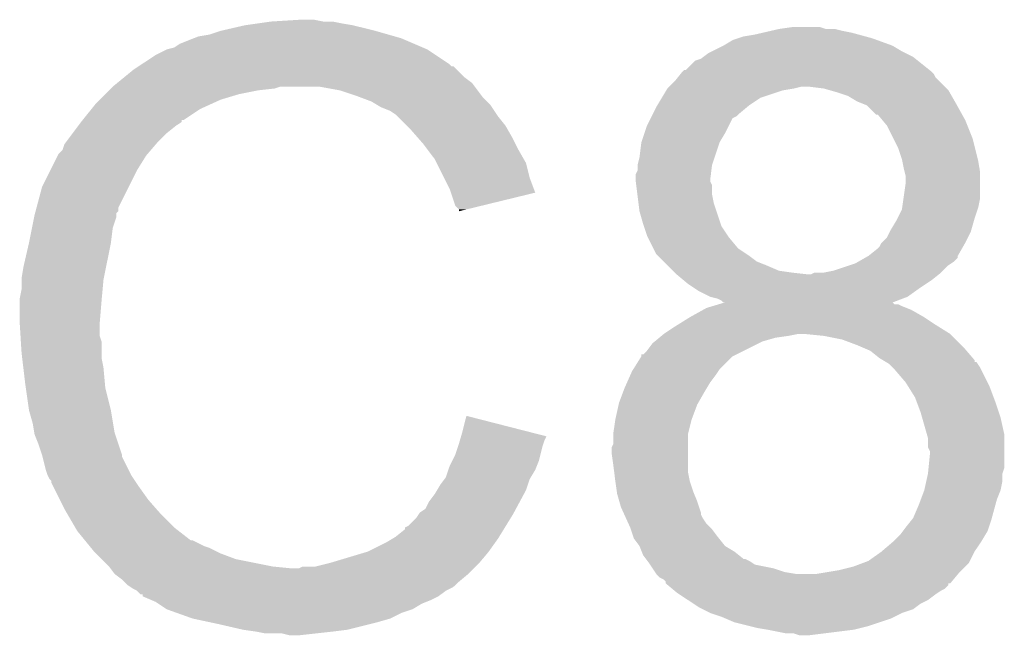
# Model space of a CAD drawing. Extents: x -0.05 to 0.95, y -0.15 to 0.98.
# Tile 26 of 30: x 0.622 to 0.6749, y 0.8894 to 0.9225. Entities that reach past the tile are written whole.
import ezdxf

# ---------------------------------------------------------------- set-up
doc = ezdxf.new("R2010")
doc.units = 0
doc.layers.add('GESTURE_CLICK_V102_GTO', color=14, linetype='CONTINUOUS')

msp = doc.modelspace()

# ---------------------------------------------------------------- linework, layer by layer
at = {"layer": 'GESTURE_CLICK_V102_GTO'}
for points in [[(0.6328, 0.9219), (0.6341, 0.9222), (0.6411, 0.9219), (0.6399, 0.9222)], [(0.6341, 0.9222), (0.6348, 0.9223), (0.6399, 0.9222), (0.6393, 0.9223)], [(0.6348, 0.9223), (0.6355, 0.9224), (0.6393, 0.9223), (0.6388, 0.9224)], [(0.6355, 0.9224), (0.6371, 0.9225), (0.6383, 0.9224), (0.6378, 0.9225)], [(0.6628, 0.922), (0.6635, 0.9221), (0.6653, 0.922), (0.665, 0.9221)], [(0.63135, 0.9215), (0.6316, 0.9216), (0.6425, 0.9215), (0.64215, 0.9216)], [(0.6316, 0.9216), (0.6322, 0.9217), (0.64215, 0.9216), (0.6418, 0.9217)], [(0.6322, 0.9217), (0.6328, 0.9219), (0.6418, 0.9217), (0.6411, 0.9219)], [(0.6606, 0.9215), (0.6609, 0.9216), (0.6678, 0.9215), (0.667433, 0.9216)], [(0.6609, 0.9216), (0.6615, 0.9217), (0.667433, 0.9216), (0.667067, 0.9217)], [(0.6615, 0.9217), (0.661933, 0.9218), (0.667067, 0.9217), (0.6667, 0.9218)], [(0.661933, 0.9218), (0.662367, 0.9219), (0.6667, 0.9218), (0.6662, 0.9219)], [(0.662367, 0.9219), (0.6628, 0.922), (0.6662, 0.9219), (0.6658, 0.922)], [(0.6299, 0.9209), (0.6303, 0.921), (0.6439, 0.9209), (0.643667, 0.921)], [(0.6303, 0.921), (0.6306, 0.9212), (0.643667, 0.921), (0.6432, 0.9212)], [(0.6306, 0.9212), (0.63135, 0.9215), (0.6432, 0.9212), (0.6425, 0.9215)], [(0.6592, 0.9208), (0.6598, 0.9211), (0.6694, 0.9208), (0.6689, 0.9211)], [(0.6598, 0.9211), (0.6603, 0.9214), (0.6689, 0.9211), (0.668075, 0.9214)], [(0.6603, 0.9214), (0.6606, 0.9215), (0.668075, 0.9214), (0.6678, 0.9215)], [(0.62855, 0.9201), (0.6293, 0.9206), (0.6451, 0.9201), (0.64435, 0.9206)], [(0.6293, 0.9206), (0.6299, 0.9209), (0.64435, 0.9206), (0.6439, 0.9209)], [(0.6586, 0.9204), (0.658733, 0.9205), (0.670125, 0.9204), (0.67, 0.9205)], [(0.658733, 0.9205), (0.659, 0.9207), (0.67, 0.9205), (0.6696, 0.9207)], [(0.659, 0.9207), (0.6592, 0.9208), (0.6696, 0.9207), (0.6694, 0.9208)], [(0.6281, 0.9198), (0.6284, 0.92), (0.6455, 0.9198), (0.6453, 0.92)], [(0.6284, 0.92), (0.62855, 0.9201), (0.6452, 0.92), (0.6451, 0.9201)], [(0.6284, 0.92), (0.6284, 0.92), (0.6453, 0.92), (0.6452, 0.92)], [(0.6578, 0.9198), (0.6583, 0.9203), (0.670875, 0.9198), (0.67025, 0.9203)], [(0.6583, 0.9203), (0.6586, 0.9204), (0.67025, 0.9203), (0.670125, 0.9204)], [(0.627611, 0.9194), (0.6281, 0.9198), (0.6459, 0.9194), (0.6455, 0.9198)], [(0.65736, 0.9194), (0.65752, 0.9196), (0.6712, 0.9194), (0.6711, 0.9196)], [(0.65752, 0.9196), (0.6576, 0.9197), (0.6711, 0.9196), (0.671, 0.9197)], [(0.6576, 0.9197), (0.6577, 0.9198), (0.671, 0.9197), (0.670875, 0.9198)], [(0.6269, 0.9188), (0.627, 0.9189), (0.6357, 0.9188), (0.636, 0.9189)], [(0.627, 0.9189), (0.627244, 0.9191), (0.64645, 0.9189), (0.6463, 0.9191)], [(0.627, 0.9189), (0.627, 0.9189), (0.636, 0.9189), (0.6381, 0.9189)], [(0.627244, 0.9191), (0.627611, 0.9194), (0.6463, 0.9191), (0.6459, 0.9194)], [(0.6392, 0.9187), (0.6381, 0.9189), (0.6466, 0.9187), (0.64645, 0.9189)], [(0.6568, 0.9188), (0.6569, 0.9189), (0.6636, 0.9188), (0.664, 0.9189)], [(0.6569, 0.9189), (0.6572, 0.9192), (0.6717, 0.9189), (0.6714, 0.9192)], [(0.6572, 0.9192), (0.65736, 0.9194), (0.6714, 0.9192), (0.6712, 0.9194)], [(0.6652, 0.9188), (0.6644, 0.9189), (0.6718, 0.9188), (0.6717, 0.9189)], [(0.6263, 0.9182), (0.6266, 0.9185), (0.6328, 0.9182), (0.6338, 0.9185)], [(0.6266, 0.9185), (0.6268, 0.9187), (0.6338, 0.9185), (0.6348, 0.9187)], [(0.6268, 0.9187), (0.6269, 0.9188), (0.6348, 0.9187), (0.6357, 0.9188)], [(0.6401, 0.9184), (0.6392, 0.9187), (0.646825, 0.9184), (0.6466, 0.9187)], [(0.640367, 0.9183), (0.6401, 0.9184), (0.6469, 0.9183), (0.646825, 0.9184)], [(0.6565, 0.9183), (0.65674, 0.9187), (0.6618, 0.9183), (0.663, 0.9187)], [(0.65674, 0.9187), (0.6568, 0.9188), (0.663, 0.9187), (0.6636, 0.9188)], [(0.66555, 0.9187), (0.6652, 0.9188), (0.6719, 0.9187), (0.6718, 0.9188)], [(0.6659, 0.9186), (0.66555, 0.9187), (0.671957, 0.9186), (0.6719, 0.9187)], [(0.6665, 0.9184), (0.6659, 0.9186), (0.672072, 0.9184), (0.671957, 0.9186)], [(0.667, 0.9181), (0.6665, 0.9184), (0.672243, 0.9181), (0.672072, 0.9184)], [(0.62586, 0.9177), (0.6261, 0.918), (0.6317, 0.9177), (0.63236, 0.918)], [(0.6261, 0.918), (0.6263, 0.9182), (0.63236, 0.918), (0.6328, 0.9182)], [(0.6409, 0.9181), (0.640367, 0.9183), (0.6471, 0.9181), (0.6469, 0.9183)], [(0.641233, 0.9179), (0.6409, 0.9181), (0.6473, 0.9179), (0.6471, 0.9181)], [(0.6414, 0.9178), (0.641233, 0.9179), (0.647367, 0.9178), (0.6473, 0.9179)], [(0.6562, 0.9178), (0.65626, 0.9179), (0.66108, 0.9178), (0.6612, 0.9179)], [(0.65626, 0.9179), (0.6565, 0.9183), (0.6612, 0.9179), (0.6618, 0.9183)], [(0.66725, 0.918), (0.667, 0.9181), (0.6723, 0.918), (0.672243, 0.9181)], [(0.6675, 0.9179), (0.66725, 0.918), (0.672356, 0.9179), (0.6723, 0.918)], [(0.668, 0.9174), (0.6675, 0.9179), (0.672633, 0.9174), (0.672356, 0.9179)], [(0.62538, 0.9171), (0.62586, 0.9177), (0.6308, 0.9171), (0.6317, 0.9177)], [(0.6419, 0.9176), (0.6414, 0.9178), (0.6475, 0.9176), (0.647367, 0.9178)], [(0.6422, 0.9174), (0.6419, 0.9176), (0.647633, 0.9174), (0.6475, 0.9176)], [(0.6423, 0.9173), (0.6422, 0.9174), (0.6477, 0.9173), (0.647633, 0.9174)], [(0.6428, 0.9168), (0.6423, 0.9173), (0.6481, 0.9168), (0.6477, 0.9173)], [(0.6559, 0.9172), (0.65595, 0.9173), (0.6603, 0.9172), (0.6605, 0.9173)], [(0.65595, 0.9173), (0.656, 0.9174), (0.6605, 0.9173), (0.6606, 0.9174)], [(0.656, 0.9174), (0.6562, 0.9178), (0.6606, 0.9174), (0.66108, 0.9178)], [(0.66835, 0.9171), (0.6681, 0.9174), (0.6728, 0.9171), (0.672633, 0.9174)], [(0.62485, 0.9164), (0.62515, 0.9168), (0.6299, 0.9164), (0.6304, 0.9168)], [(0.62515, 0.9168), (0.6253, 0.917), (0.6304, 0.9168), (0.6307, 0.917)], [(0.6253, 0.917), (0.625379, 0.917099), (0.6307, 0.917), (0.6307, 0.917099)], [(0.625379, 0.917099), (0.62538, 0.9171), (0.6307, 0.917099), (0.6308, 0.9171)], [(0.643, 0.9166), (0.6428, 0.9168), (0.648214, 0.9166), (0.6481, 0.9168)], [(0.655567, 0.9164), (0.6557, 0.9168), (0.6599, 0.9164), (0.6601, 0.9168)], [(0.6557, 0.9168), (0.6559, 0.9172), (0.6601, 0.9168), (0.6603, 0.9172)], [(0.6686, 0.9168), (0.66835, 0.9171), (0.67292, 0.9168), (0.6728, 0.9171)], [(0.66895, 0.9161), (0.6686, 0.9168), (0.6732, 0.9161), (0.67292, 0.9168)], [(0.624475, 0.9159), (0.62485, 0.9164), (0.6294, 0.9159), (0.6299, 0.9164)], [(0.643438, 0.9161), (0.643, 0.9166), (0.6485, 0.9161), (0.648214, 0.9166)], [(0.6554, 0.9159), (0.655567, 0.9164), (0.6596, 0.9159), (0.6599, 0.9164)], [(0.6243, 0.9155), (0.6244, 0.9158), (0.629057, 0.9155), (0.629314, 0.9158)], [(0.6244, 0.9158), (0.624475, 0.9159), (0.629314, 0.9158), (0.6294, 0.9159)], [(0.6437, 0.9158), (0.643438, 0.9161), (0.64865, 0.9158), (0.6485, 0.9161)], [(0.643925, 0.9155), (0.6437, 0.9158), (0.6488, 0.9155), (0.64865, 0.9158)], [(0.6553, 0.9151), (0.6554, 0.9159), (0.659333, 0.9151), (0.6596, 0.9159)], [(0.6692, 0.9156), (0.66895, 0.9161), (0.673325, 0.9156), (0.6732, 0.9161)], [(0.62365, 0.9144), (0.62405, 0.9152), (0.6283, 0.9144), (0.6288, 0.9152)], [(0.62405, 0.9152), (0.6241, 0.9153), (0.6288, 0.9152), (0.628886, 0.9153)], [(0.6241, 0.9153), (0.6243, 0.9155), (0.628886, 0.9153), (0.629057, 0.9155)], [(0.6443, 0.915), (0.643925, 0.9155), (0.649086, 0.915), (0.6488, 0.9155)], [(0.6694, 0.915), (0.6692, 0.9156), (0.673475, 0.915), (0.673325, 0.9156)], [(0.6444, 0.9148), (0.6443, 0.915), (0.6492, 0.9148), (0.649086, 0.915)], [(0.6448, 0.914), (0.6444, 0.9148), (0.6494, 0.914), (0.6492, 0.9148)], [(0.6552, 0.9147), (0.6553, 0.9151), (0.6592, 0.9147), (0.659333, 0.9151)], [(0.6552, 0.9144), (0.6552, 0.9147), (0.659162, 0.9144), (0.6592, 0.9147)], [(0.66942, 0.9149), (0.6694, 0.915), (0.6735, 0.9149), (0.673475, 0.915)], [(0.6695, 0.9145), (0.66942, 0.9149), (0.673567, 0.9145), (0.6735, 0.9149)], [(0.6232, 0.9135), (0.62365, 0.9144), (0.62785, 0.9135), (0.6283, 0.9144)], [(0.6551, 0.9142), (0.6552, 0.9144), (0.659138, 0.9142), (0.659162, 0.9144)], [(0.6551, 0.9139), (0.6551, 0.9142), (0.6591, 0.9139), (0.659138, 0.9142)], [(0.66955, 0.9143), (0.6695, 0.9145), (0.6736, 0.9143), (0.673567, 0.9145)], [(0.6696, 0.9141), (0.66955, 0.9143), (0.6736, 0.9141), (0.6736, 0.9143)], [(0.6451, 0.9134), (0.6448, 0.914), (0.649624, 0.9134), (0.6494, 0.914)], [(0.6551, 0.9138), (0.6551, 0.9139), (0.6591, 0.9138), (0.6591, 0.9139)], [(0.655125, 0.9136), (0.6551, 0.9138), (0.6592, 0.9136), (0.6591, 0.9138)], [(0.655188, 0.9131), (0.655125, 0.9136), (0.6592, 0.9131), (0.6592, 0.9136)], [(0.669486, 0.9129), (0.6696, 0.9137), (0.6736, 0.9129), (0.6736, 0.9137)], [(0.6696, 0.9137), (0.6696, 0.9141), (0.6736, 0.9137), (0.6736, 0.9141)], [(0.622907, 0.9124), (0.6232, 0.9135), (0.6273, 0.9124), (0.62785, 0.9135)], [(0.645167, 0.9132), (0.6451, 0.9134), (0.649699, 0.9132), (0.649624, 0.9134)], [(0.6454, 0.9125), (0.645167, 0.9132), (0.646827, 0.9125), (0.649699, 0.9132)], [(0.65525, 0.9126), (0.655188, 0.9131), (0.6593, 0.9126), (0.6592, 0.9131)], [(0.6553, 0.9122), (0.65525, 0.9126), (0.659433, 0.9122), (0.6593, 0.9126)], [(0.669414, 0.9124), (0.669486, 0.9129), (0.6735, 0.9124), (0.6736, 0.9129)], [(0.62278, 0.9119), (0.6228, 0.912), (0.6272, 0.9119), (0.6272, 0.912)], [(0.6228, 0.912), (0.622826, 0.9121), (0.6272, 0.912), (0.6272, 0.9121)], [(0.622826, 0.9121), (0.622853, 0.9122), (0.6272, 0.9121), (0.6273, 0.9122)], [(0.622853, 0.9122), (0.622907, 0.9124), (0.6273, 0.9122), (0.6273, 0.9124)], [(0.6456, 0.9123), (0.6454, 0.9125), (0.646007, 0.9123), (0.646827, 0.9125)], [(0.6456, 0.912201), (0.6456, 0.9123), (0.6456, 0.912201), (0.646007, 0.9123)], [(0.6555, 0.9115), (0.6553, 0.9122), (0.659667, 0.9115), (0.659433, 0.9122)], [(0.66915, 0.9118), (0.6694, 0.9123), (0.6733, 0.9118), (0.673466, 0.9123)], [(0.6694, 0.9123), (0.669414, 0.9124), (0.673466, 0.9123), (0.6735, 0.9124)], [(0.62266, 0.9113), (0.62278, 0.9119), (0.627, 0.9113), (0.6272, 0.9119)], [(0.655533, 0.9114), (0.6555, 0.9115), (0.6597, 0.9114), (0.659667, 0.9115)], [(0.6688, 0.9112), (0.6691, 0.9117), (0.673129, 0.9112), (0.673271, 0.9117)], [(0.6691, 0.9117), (0.66915, 0.9118), (0.673271, 0.9117), (0.6733, 0.9118)], [(0.6225, 0.9105), (0.62266, 0.9113), (0.6269, 0.9105), (0.627, 0.9113)], [(0.6557, 0.9109), (0.655533, 0.9114), (0.660033, 0.9109), (0.6597, 0.9114)], [(0.6686, 0.9108), (0.66875, 0.9111), (0.67295, 0.9108), (0.6731, 0.9111)], [(0.66875, 0.9111), (0.6688, 0.9112), (0.6731, 0.9111), (0.673129, 0.9112)], [(0.6222, 0.9092), (0.6225, 0.9105), (0.62664, 0.9092), (0.6269, 0.9105)], [(0.65575, 0.9108), (0.6557, 0.9109), (0.6601, 0.9108), (0.660033, 0.9109)], [(0.65605, 0.9102), (0.65575, 0.9108), (0.6606, 0.9102), (0.6601, 0.9108)], [(0.6682, 0.9103), (0.6683, 0.9105), (0.672686, 0.9103), (0.6728, 0.9105)], [(0.6683, 0.9105), (0.6686, 0.9108), (0.6728, 0.9105), (0.67295, 0.9108)], [(0.6562, 0.9099), (0.65605, 0.9102), (0.66105, 0.9099), (0.6606, 0.9102)], [(0.6563, 0.9098), (0.6562, 0.9099), (0.6612, 0.9098), (0.66105, 0.9099)], [(0.6676, 0.9098), (0.6681, 0.9102), (0.6724, 0.9098), (0.672628, 0.9102)], [(0.6681, 0.9102), (0.6682, 0.9103), (0.672628, 0.9102), (0.672686, 0.9103)], [(0.6566, 0.9095), (0.6563, 0.9098), (0.6616, 0.9095), (0.6612, 0.9098)], [(0.6568, 0.9093), (0.6566, 0.9095), (0.6621, 0.9093), (0.6616, 0.9095)], [(0.6666, 0.9093), (0.6669, 0.9094), (0.6719, 0.9093), (0.67205, 0.9094)], [(0.6669, 0.9094), (0.667075, 0.9095), (0.67205, 0.9094), (0.6722, 0.9095)], [(0.667075, 0.9095), (0.667425, 0.9097), (0.6722, 0.9095), (0.6724, 0.9097)], [(0.667425, 0.9097), (0.6676, 0.9098), (0.6724, 0.9097), (0.6724, 0.9098)], [(0.6221, 0.9086), (0.6222, 0.9092), (0.62652, 0.9086), (0.62664, 0.9092)], [(0.6571, 0.909), (0.6568, 0.9093), (0.6628, 0.909), (0.6621, 0.9093)], [(0.6572, 0.9089), (0.6571, 0.909), (0.6635, 0.9089), (0.6628, 0.909)], [(0.6573, 0.9088), (0.6572, 0.9089), (0.6644, 0.9088), (0.6635, 0.9089)], [(0.6645, 0.9088), (0.6647, 0.9089), (0.671375, 0.9088), (0.6715, 0.9089)], [(0.6652, 0.9089), (0.6657, 0.909), (0.6715, 0.9089), (0.6716, 0.909)], [(0.6657, 0.909), (0.6666, 0.9093), (0.6716, 0.909), (0.6719, 0.9093)], [(0.6221, 0.9085), (0.6221, 0.9086), (0.6265, 0.9085), (0.62652, 0.9086)], [(0.6221, 0.908), (0.6221, 0.9085), (0.626455, 0.908), (0.6265, 0.9085)], [(0.65766, 0.9085), (0.6573, 0.9088), (0.671, 0.9085), (0.671375, 0.9088)], [(0.6579, 0.9083), (0.65766, 0.9085), (0.6707, 0.9083), (0.671, 0.9085)], [(0.6582, 0.9081), (0.6579, 0.9083), (0.6704, 0.9081), (0.6707, 0.9083)], [(0.622, 0.9075), (0.6221, 0.908), (0.626409, 0.9075), (0.626455, 0.908)], [(0.6585, 0.9079), (0.6582, 0.9081), (0.67012, 0.9079), (0.6704, 0.9081)], [(0.6591, 0.9076), (0.6585, 0.9079), (0.6697, 0.9076), (0.67012, 0.9079)], [(0.622, 0.9074), (0.622, 0.9075), (0.6264, 0.9074), (0.626409, 0.9075)], [(0.622, 0.9062), (0.622, 0.9074), (0.6263, 0.9062), (0.6264, 0.9074)], [(0.6595, 0.9075), (0.6591, 0.9076), (0.669435, 0.9075), (0.6697, 0.9076)], [(0.6597, 0.9074), (0.6595, 0.9075), (0.669169, 0.9074), (0.669435, 0.9075)], [(0.659563, 0.9072), (0.659891, 0.907299), (0.669, 0.9072), (0.668901, 0.907299)], [(0.6598, 0.9073), (0.6597, 0.9074), (0.668904, 0.9073), (0.669169, 0.9074)], [(0.659894, 0.9073), (0.6598, 0.9073), (0.668903, 0.9073), (0.668904, 0.9073)], [(0.659891, 0.907299), (0.659894, 0.9073), (0.668901, 0.907299), (0.668903, 0.9073)], [(0.658, 0.9065), (0.65872, 0.9069), (0.6706, 0.9065), (0.6699, 0.9069)], [(0.65872, 0.9069), (0.6589, 0.907), (0.6699, 0.9069), (0.66965, 0.907)], [(0.6589, 0.907), (0.659231, 0.9071), (0.66965, 0.907), (0.6694, 0.9071)], [(0.659231, 0.9071), (0.659562, 0.9072), (0.6694, 0.9071), (0.6692, 0.9072)], [(0.659562, 0.9072), (0.659563, 0.9072), (0.6692, 0.9072), (0.669, 0.9072)], [(0.622044, 0.9055), (0.622, 0.9062), (0.6263, 0.9055), (0.6263, 0.9062)], [(0.65736, 0.9061), (0.658, 0.9065), (0.6712, 0.9061), (0.6706, 0.9065)], [(0.6566, 0.9056), (0.6572, 0.906), (0.672, 0.9056), (0.67136, 0.906)], [(0.6572, 0.906), (0.65736, 0.9061), (0.67136, 0.906), (0.6712, 0.9061)], [(0.622062, 0.9052), (0.622044, 0.9055), (0.6264, 0.9052), (0.6263, 0.9055)], [(0.6221, 0.9046), (0.622062, 0.9052), (0.6264, 0.9046), (0.6264, 0.9052)], [(0.656, 0.9051), (0.65612, 0.9052), (0.6617, 0.9051), (0.6619, 0.9052)], [(0.65612, 0.9052), (0.65636, 0.9054), (0.6619, 0.9052), (0.6626, 0.9054)], [(0.65636, 0.9054), (0.65648, 0.9055), (0.6626, 0.9054), (0.6633, 0.9055)], [(0.65648, 0.9055), (0.6566, 0.9056), (0.6633, 0.9055), (0.6638, 0.9056)], [(0.6652, 0.9055), (0.664201, 0.9056), (0.6721, 0.9055), (0.672, 0.9056)], [(0.6662, 0.9053), (0.6652, 0.9055), (0.6723, 0.9053), (0.6721, 0.9055)], [(0.667, 0.905), (0.6662, 0.9053), (0.6726, 0.905), (0.6723, 0.9053)], [(0.622135, 0.9043), (0.6221, 0.9046), (0.6264, 0.9043), (0.6264, 0.9046)], [(0.6555, 0.9045), (0.6557, 0.9047), (0.6605, 0.9045), (0.6609, 0.9047)], [(0.6557, 0.9047), (0.656, 0.9051), (0.6609, 0.9047), (0.6617, 0.9051)], [(0.667233, 0.9049), (0.667, 0.905), (0.6727, 0.9049), (0.6726, 0.905)], [(0.6677, 0.9047), (0.667233, 0.9049), (0.672871, 0.9047), (0.6727, 0.9049)], [(0.6682, 0.9043), (0.6677, 0.9047), (0.673214, 0.9043), (0.672871, 0.9047)], [(0.622194, 0.9038), (0.622135, 0.9043), (0.6265, 0.9038), (0.6264, 0.9043)], [(0.654963, 0.9037), (0.6554, 0.9044), (0.6596, 0.9037), (0.6603, 0.9044)], [(0.6554, 0.9044), (0.655401, 0.9045), (0.6603, 0.9044), (0.6605, 0.9045)], [(0.668367, 0.9042), (0.6682, 0.9043), (0.6733, 0.9042), (0.673214, 0.9043)], [(0.668533, 0.9041), (0.668367, 0.9042), (0.673301, 0.9041), (0.6733, 0.9042)], [(0.668534, 0.9041), (0.668533, 0.9041), (0.6734, 0.9041), (0.673301, 0.9041)], [(0.6687, 0.904), (0.668534, 0.9041), (0.673467, 0.904), (0.6734, 0.9041)], [(0.6223, 0.9029), (0.622194, 0.9038), (0.626582, 0.9029), (0.6265, 0.9038)], [(0.654811, 0.9034), (0.6549, 0.9036), (0.6594, 0.9034), (0.659533, 0.9036)], [(0.6549, 0.9036), (0.654963, 0.9037), (0.659533, 0.9036), (0.6596, 0.9037)], [(0.6689, 0.9038), (0.6687, 0.904), (0.6736, 0.9038), (0.673467, 0.904)], [(0.669, 0.9037), (0.6689, 0.9038), (0.67365, 0.9037), (0.6736, 0.9038)], [(0.6696, 0.903), (0.669, 0.9037), (0.674, 0.903), (0.67365, 0.9037)], [(0.654633, 0.903), (0.654811, 0.9034), (0.6591, 0.903), (0.6594, 0.9034)], [(0.622329, 0.9027), (0.6223, 0.9029), (0.6266, 0.9027), (0.626582, 0.9029)], [(0.6225, 0.9015), (0.622329, 0.9027), (0.6269, 0.9015), (0.6266, 0.9027)], [(0.6542, 0.9019), (0.654425, 0.9025), (0.658457, 0.9019), (0.6588, 0.9025)], [(0.654425, 0.9025), (0.6545, 0.9027), (0.6588, 0.9025), (0.65892, 0.9027)], [(0.6545, 0.9027), (0.654633, 0.903), (0.65892, 0.9027), (0.6591, 0.903)], [(0.669725, 0.9028), (0.6696, 0.903), (0.6741, 0.9028), (0.674, 0.903)], [(0.6701, 0.9022), (0.669725, 0.9028), (0.674325, 0.9022), (0.6741, 0.9028)], [(0.670175, 0.902), (0.6701, 0.9022), (0.6744, 0.902), (0.674325, 0.9022)], [(0.6704, 0.9014), (0.670175, 0.902), (0.6746, 0.9014), (0.6744, 0.902)], [(0.6227, 0.9008), (0.6225, 0.9015), (0.627017, 0.9008), (0.6269, 0.9015)], [(0.654, 0.901), (0.654178, 0.9018), (0.6581, 0.901), (0.6584, 0.9018)], [(0.654178, 0.9018), (0.6542, 0.9019), (0.6584, 0.9018), (0.658457, 0.9019)], [(0.6458, 0.9004), (0.646001, 0.9012), (0.649124, 0.9004), (0.646001, 0.9012)], [(0.6539, 0.9003), (0.654, 0.901), (0.657925, 0.9003), (0.6581, 0.901)], [(0.670486, 0.9011), (0.6704, 0.9014), (0.6747, 0.9011), (0.6746, 0.9014)], [(0.670743, 0.9002), (0.670486, 0.9011), (0.6749, 0.9002), (0.6747, 0.9011)], [(0.622783, 0.9003), (0.6227, 0.9008), (0.6271, 0.9003), (0.627017, 0.9008)], [(0.645714, 0.900099), (0.6458, 0.9004), (0.6503, 0.900099), (0.649124, 0.9004)], [(0.6228, 0.9002), (0.622783, 0.9003), (0.627133, 0.9002), (0.6271, 0.9003)], [(0.623, 0.8997), (0.6228, 0.9002), (0.6273, 0.8997), (0.627133, 0.9002)], [(0.6456, 0.8997), (0.645657, 0.8999), (0.650133, 0.8997), (0.6502, 0.8999)], [(0.645657, 0.8999), (0.645714, 0.900099), (0.6502, 0.8999), (0.6503, 0.900099)], [(0.6539, 0.9002), (0.6539, 0.9003), (0.6579, 0.9002), (0.657925, 0.9003)], [(0.6539, 0.8997), (0.6539, 0.9002), (0.6579, 0.8997), (0.6579, 0.9002)], [(0.6708, 0.9), (0.670743, 0.9002), (0.6749, 0.9), (0.6749, 0.9002)], [(0.6708, 0.8995), (0.6708, 0.9), (0.6749, 0.8995), (0.6749, 0.9)], [(0.6232, 0.8991), (0.623, 0.8997), (0.6275, 0.8991), (0.6273, 0.8997)], [(0.6454, 0.8991), (0.645567, 0.8996), (0.649975, 0.8991), (0.6501, 0.8996)], [(0.645567, 0.8996), (0.6456, 0.8997), (0.6501, 0.8996), (0.650133, 0.8997)], [(0.6538, 0.8995), (0.6539, 0.8997), (0.6579, 0.8995), (0.6579, 0.8997)], [(0.6538, 0.8992), (0.6538, 0.8995), (0.6579, 0.8992), (0.6579, 0.8995)], [(0.6709, 0.8993), (0.6708, 0.8995), (0.6749, 0.8993), (0.6749, 0.8995)], [(0.623225, 0.899), (0.6232, 0.8991), (0.6275, 0.899), (0.6275, 0.8991)], [(0.6234, 0.8983), (0.623225, 0.899), (0.62785, 0.8983), (0.6275, 0.899)], [(0.6451, 0.8985), (0.64525, 0.8988), (0.64978, 0.8985), (0.6499, 0.8988)], [(0.64525, 0.8988), (0.6454, 0.8991), (0.6499, 0.8988), (0.649975, 0.8991)], [(0.6539, 0.8985), (0.6538, 0.8992), (0.6579, 0.8985), (0.6579, 0.8992)], [(0.67083, 0.8984), (0.6709, 0.8991), (0.6749, 0.8984), (0.6749, 0.8991)], [(0.6709, 0.8991), (0.6709, 0.8993), (0.6749, 0.8991), (0.6749, 0.8993)], [(0.6235, 0.898), (0.6234, 0.8983), (0.628, 0.898), (0.62785, 0.8983)], [(0.6449, 0.8979), (0.645033, 0.8983), (0.64946, 0.8979), (0.6497, 0.8983)], [(0.645033, 0.8983), (0.6451, 0.8985), (0.6497, 0.8983), (0.64978, 0.8985)], [(0.653938, 0.8982), (0.6539, 0.8985), (0.6579, 0.8982), (0.6579, 0.8985)], [(0.6708, 0.8981), (0.67083, 0.8984), (0.6748, 0.8981), (0.6749, 0.8984)], [(0.6236, 0.8978), (0.6235, 0.898), (0.628133, 0.8978), (0.628, 0.898)], [(0.6237, 0.8977), (0.6236, 0.8978), (0.6282, 0.8977), (0.628133, 0.8978)], [(0.6446, 0.8975), (0.644825, 0.8978), (0.6493, 0.8975), (0.6494, 0.8978)], [(0.644825, 0.8978), (0.6449, 0.8979), (0.6494, 0.8978), (0.64946, 0.8979)], [(0.654, 0.8977), (0.653938, 0.8982), (0.658, 0.8977), (0.6579, 0.8982)], [(0.670711, 0.8977), (0.6708, 0.8981), (0.6748, 0.8977), (0.6748, 0.8981)], [(0.6237, 0.8976), (0.6237, 0.8977), (0.628267, 0.8976), (0.6282, 0.8977)], [(0.6238, 0.8974), (0.6237, 0.8976), (0.6284, 0.8974), (0.628267, 0.8976)], [(0.62415, 0.8967), (0.6238, 0.8974), (0.6289, 0.8967), (0.6284, 0.8974)], [(0.6443, 0.897), (0.64442, 0.8972), (0.649092, 0.897), (0.6492, 0.8972)], [(0.64442, 0.8972), (0.6446, 0.8975), (0.6492, 0.8972), (0.6493, 0.8975)], [(0.654086, 0.8971), (0.654, 0.8977), (0.6582, 0.8971), (0.658, 0.8977)], [(0.670412, 0.8967), (0.6706, 0.8972), (0.6745, 0.8967), (0.6747, 0.8972)], [(0.6706, 0.8972), (0.670711, 0.8977), (0.6747, 0.8972), (0.6748, 0.8977)], [(0.6244, 0.8962), (0.62415, 0.8967), (0.629337, 0.8962), (0.6289, 0.8967)], [(0.644, 0.8966), (0.6443, 0.897), (0.648877, 0.8966), (0.649092, 0.897)], [(0.6541, 0.897), (0.654086, 0.8971), (0.65824, 0.897), (0.6582, 0.8971)], [(0.654214, 0.8966), (0.6541, 0.897), (0.6584, 0.8966), (0.65824, 0.897)], [(0.6703, 0.8964), (0.670412, 0.8967), (0.674418, 0.8964), (0.6745, 0.8967)], [(0.624575, 0.8959), (0.6244, 0.8962), (0.6296, 0.8959), (0.629337, 0.8962)], [(0.6435, 0.896), (0.6438, 0.8962), (0.648554, 0.896), (0.648662, 0.8962)], [(0.6438, 0.8962), (0.644, 0.8966), (0.648662, 0.8962), (0.648877, 0.8966)], [(0.6543, 0.8963), (0.654214, 0.8966), (0.6585, 0.8963), (0.6584, 0.8966)], [(0.654436, 0.896), (0.6543, 0.8963), (0.6586, 0.896), (0.6585, 0.8963)], [(0.67, 0.8957), (0.6703, 0.8964), (0.674227, 0.8957), (0.674418, 0.8964)], [(0.624983, 0.8952), (0.624575, 0.8959), (0.6303, 0.8952), (0.6296, 0.8959)], [(0.6429, 0.8953), (0.6433, 0.8957), (0.648131, 0.8953), (0.648377, 0.8957)], [(0.6433, 0.8957), (0.643433, 0.8959), (0.648377, 0.8957), (0.6485, 0.8959)], [(0.643433, 0.8959), (0.6435, 0.896), (0.6485, 0.8959), (0.648554, 0.896)], [(0.654482, 0.8959), (0.654436, 0.896), (0.6586, 0.8959), (0.6586, 0.896)], [(0.654573, 0.8957), (0.654482, 0.8959), (0.6587, 0.8957), (0.6586, 0.8959)], [(0.654709, 0.8954), (0.654573, 0.8957), (0.6589, 0.8954), (0.6587, 0.8957)], [(0.6696, 0.8952), (0.66992, 0.8956), (0.674067, 0.8952), (0.6742, 0.8956)], [(0.66992, 0.8956), (0.67, 0.8957), (0.6742, 0.8956), (0.674227, 0.8957)], [(0.6251, 0.895), (0.624983, 0.8952), (0.630557, 0.895), (0.6303, 0.8952)], [(0.6422, 0.8947), (0.6427, 0.8951), (0.647761, 0.8947), (0.648008, 0.8951)], [(0.6427, 0.8951), (0.642701, 0.8952), (0.648008, 0.8951), (0.648069, 0.8952)], [(0.642701, 0.8952), (0.6429, 0.8953), (0.648069, 0.8952), (0.648131, 0.8953)], [(0.6548, 0.8952), (0.654709, 0.8954), (0.6591, 0.8952), (0.6589, 0.8954)], [(0.654833, 0.8951), (0.6548, 0.8952), (0.6592, 0.8951), (0.6591, 0.8952)], [(0.654967, 0.8947), (0.654833, 0.8951), (0.6595, 0.8947), (0.6592, 0.8951)], [(0.66945, 0.895), (0.6696, 0.8952), (0.674, 0.895), (0.674067, 0.8952)], [(0.625509, 0.8945), (0.6251, 0.895), (0.6312, 0.8945), (0.630557, 0.895)], [(0.6417, 0.8944), (0.642033, 0.8946), (0.647557, 0.8944), (0.6477, 0.8946)], [(0.642033, 0.8946), (0.6422, 0.8947), (0.6477, 0.8946), (0.647761, 0.8947)], [(0.655, 0.8946), (0.654967, 0.8947), (0.65958, 0.8946), (0.6595, 0.8947)], [(0.6553, 0.8942), (0.655, 0.8946), (0.6599, 0.8942), (0.65958, 0.8946)], [(0.669, 0.8945), (0.6693, 0.8948), (0.6737, 0.8945), (0.67388, 0.8948)], [(0.6693, 0.8948), (0.66945, 0.895), (0.67388, 0.8948), (0.674, 0.895)], [(0.625755, 0.8942), (0.625509, 0.8945), (0.6319, 0.8942), (0.6313, 0.8945)], [(0.625509, 0.8945), (0.625509, 0.8945), (0.6313, 0.8945), (0.6312, 0.8945)], [(0.625836, 0.8941), (0.625755, 0.8942), (0.6322, 0.8941), (0.6319, 0.8942)], [(0.626, 0.8939), (0.625836, 0.8941), (0.6326, 0.8939), (0.6322, 0.8941)], [(0.6407, 0.8939), (0.6417, 0.8944), (0.6472, 0.8939), (0.647557, 0.8944)], [(0.65542, 0.8939), (0.6553, 0.8942), (0.6604, 0.8939), (0.6599, 0.8942)], [(0.6683, 0.8939), (0.669, 0.8945), (0.6733, 0.8939), (0.6737, 0.8945)], [(0.6261, 0.8938), (0.626, 0.8939), (0.6328, 0.8938), (0.6326, 0.8939)], [(0.6264, 0.8935), (0.6261, 0.8938), (0.6336, 0.8935), (0.6328, 0.8938)], [(0.6268, 0.8931), (0.6264, 0.8935), (0.6356, 0.8931), (0.6336, 0.8935)], [(0.6387, 0.8933), (0.6407, 0.8939), (0.6467, 0.8933), (0.6472, 0.8939)], [(0.6555, 0.8937), (0.65542, 0.8939), (0.66065, 0.8937), (0.6604, 0.8939)], [(0.65565, 0.8935), (0.6555, 0.8937), (0.6609, 0.8935), (0.66065, 0.8937)], [(0.655725, 0.8934), (0.65565, 0.8935), (0.6612, 0.8934), (0.661, 0.8935)], [(0.65565, 0.8935), (0.65565, 0.8935), (0.661, 0.8935), (0.6609, 0.8935)], [(0.6676, 0.8934), (0.6683, 0.8939), (0.67305, 0.8934), (0.6733, 0.8939)], [(0.626875, 0.893), (0.6268, 0.8931), (0.6366, 0.893), (0.6356, 0.8931)], [(0.6271, 0.8927), (0.626875, 0.893), (0.6461, 0.8927), (0.6464, 0.893)], [(0.637, 0.893), (0.6372, 0.8931), (0.6464, 0.893), (0.6465, 0.8931)], [(0.6379, 0.8931), (0.6387, 0.8933), (0.6465, 0.8931), (0.6467, 0.8933)], [(0.6558, 0.8933), (0.655725, 0.8934), (0.66135, 0.8933), (0.6612, 0.8934)], [(0.655867, 0.8932), (0.6558, 0.8933), (0.6615, 0.8932), (0.66135, 0.8933)], [(0.656, 0.893), (0.655867, 0.8932), (0.6625, 0.893), (0.6615, 0.8932)], [(0.656133, 0.8928), (0.656, 0.893), (0.6631, 0.8928), (0.6625, 0.893)], [(0.666, 0.8929), (0.6668, 0.8931), (0.6726, 0.8929), (0.6728, 0.8931)], [(0.6668, 0.8931), (0.667333, 0.8933), (0.6728, 0.8931), (0.673, 0.8933)], [(0.667333, 0.8933), (0.6676, 0.8934), (0.673, 0.8933), (0.67305, 0.8934)], [(0.6275, 0.8924), (0.6271, 0.8927), (0.64574, 0.8924), (0.6461, 0.8927)], [(0.6562, 0.8927), (0.656133, 0.8928), (0.6637, 0.8927), (0.6631, 0.8928)], [(0.6564, 0.8925), (0.6562, 0.8927), (0.67225, 0.8925), (0.672417, 0.8927)], [(0.6566, 0.8924), (0.6564, 0.8925), (0.672167, 0.8924), (0.67225, 0.8925)], [(0.6648, 0.8927), (0.6654, 0.8928), (0.672417, 0.8927), (0.6725, 0.8928)], [(0.6654, 0.8928), (0.666, 0.8929), (0.6725, 0.8928), (0.6726, 0.8929)], [(0.6277, 0.8922), (0.6275, 0.8924), (0.6455, 0.8922), (0.64574, 0.8924)], [(0.6278, 0.8921), (0.6277, 0.8922), (0.6454, 0.8921), (0.6455, 0.8922)], [(0.62795, 0.892), (0.6278, 0.8921), (0.6453, 0.892), (0.6454, 0.8921)], [(0.6281, 0.8919), (0.62795, 0.892), (0.6451, 0.8919), (0.6453, 0.892)], [(0.6283, 0.8918), (0.6281, 0.8919), (0.6449, 0.8918), (0.6451, 0.8919)], [(0.6567, 0.8923), (0.6566, 0.8924), (0.672083, 0.8923), (0.672167, 0.8924)], [(0.6567, 0.8922), (0.6567, 0.8923), (0.672, 0.8922), (0.672083, 0.8923)], [(0.656701, 0.892199), (0.6567, 0.8922), (0.6719, 0.892199), (0.672, 0.8922)], [(0.656821, 0.8921), (0.656701, 0.892199), (0.6719, 0.8921), (0.6719, 0.892199)], [(0.65706, 0.8919), (0.656821, 0.8921), (0.6717, 0.8919), (0.6719, 0.8921)], [(0.65718, 0.8918), (0.65706, 0.8919), (0.6715, 0.8918), (0.6717, 0.8919)], [(0.6285, 0.8916), (0.6283, 0.8918), (0.644634, 0.8916), (0.6449, 0.8918)], [(0.628599, 0.8916), (0.6285, 0.8916), (0.644633, 0.8916), (0.644634, 0.8916)], [(0.6286, 0.891501), (0.628599, 0.8916), (0.644501, 0.891501), (0.644633, 0.8916)], [(0.628602, 0.8915), (0.6286, 0.891501), (0.6445, 0.8915), (0.644501, 0.891501)], [(0.629067, 0.8913), (0.628602, 0.8915), (0.6441, 0.8913), (0.6445, 0.8915)], [(0.6573, 0.8917), (0.65718, 0.8918), (0.67135, 0.8917), (0.6715, 0.8918)], [(0.65745, 0.8916), (0.6573, 0.8917), (0.6712, 0.8916), (0.67135, 0.8917)], [(0.6579, 0.8913), (0.65745, 0.8916), (0.6708, 0.8913), (0.6712, 0.8916)], [(0.6293, 0.8912), (0.629067, 0.8913), (0.64385, 0.8912), (0.6441, 0.8913)], [(0.62945, 0.8911), (0.6293, 0.8912), (0.6436, 0.8911), (0.64385, 0.8912)], [(0.6299, 0.8908), (0.62945, 0.8911), (0.6431, 0.8908), (0.6436, 0.8911)], [(0.6582, 0.8911), (0.6579, 0.8913), (0.6704, 0.8911), (0.6708, 0.8913)], [(0.6585, 0.8909), (0.6582, 0.8911), (0.670133, 0.8909), (0.6704, 0.8911)], [(0.6587, 0.8908), (0.6585, 0.8909), (0.67, 0.8908), (0.670133, 0.8909)], [(0.63046, 0.8906), (0.6299, 0.8908), (0.6425, 0.8906), (0.6431, 0.8908)], [(0.6313, 0.8903), (0.63046, 0.8906), (0.6419, 0.8903), (0.6425, 0.8906)], [(0.6591, 0.8906), (0.6587, 0.8908), (0.6694, 0.8906), (0.67, 0.8908)], [(0.6597, 0.8904), (0.6591, 0.8906), (0.669, 0.8904), (0.6694, 0.8906)], [(0.659933, 0.8903), (0.6597, 0.8904), (0.6688, 0.8903), (0.669, 0.8904)], [(0.632234, 0.8901), (0.631301, 0.8903), (0.6412, 0.8901), (0.6419, 0.8903)], [(0.6327, 0.89), (0.632234, 0.8901), (0.6408, 0.89), (0.6412, 0.8901)], [(0.634, 0.8897), (0.6327, 0.89), (0.6396, 0.8897), (0.6408, 0.89)], [(0.6604, 0.8901), (0.659933, 0.8903), (0.6682, 0.8901), (0.6688, 0.8903)], [(0.6612, 0.8899), (0.6604, 0.8901), (0.6676, 0.8899), (0.6682, 0.8901)], [(0.6616, 0.8898), (0.6612, 0.8899), (0.6672, 0.8898), (0.6676, 0.8899)], [(0.6622, 0.8897), (0.6616, 0.8898), (0.6668, 0.8897), (0.6672, 0.8898)], [(0.6347, 0.8896), (0.634, 0.8897), (0.6388, 0.8896), (0.6396, 0.8897)], [(0.6352, 0.8895), (0.6347, 0.8896), (0.6379, 0.8895), (0.6388, 0.8896)], [(0.6365, 0.8894), (0.6361, 0.8895), (0.637, 0.8894), (0.6379, 0.8895)], [(0.6632, 0.8895), (0.6622, 0.8897), (0.6652, 0.8895), (0.6668, 0.8897)], [(0.6639, 0.8894), (0.6636, 0.8895), (0.664401, 0.8894), (0.6652, 0.8895)], [(0.6644, 0.8894), (0.6639, 0.8894), (0.6644, 0.8894), (0.664401, 0.8894)]]:
    msp.add_solid(points, dxfattribs=at)

doc.saveas('drawing.dxf')
